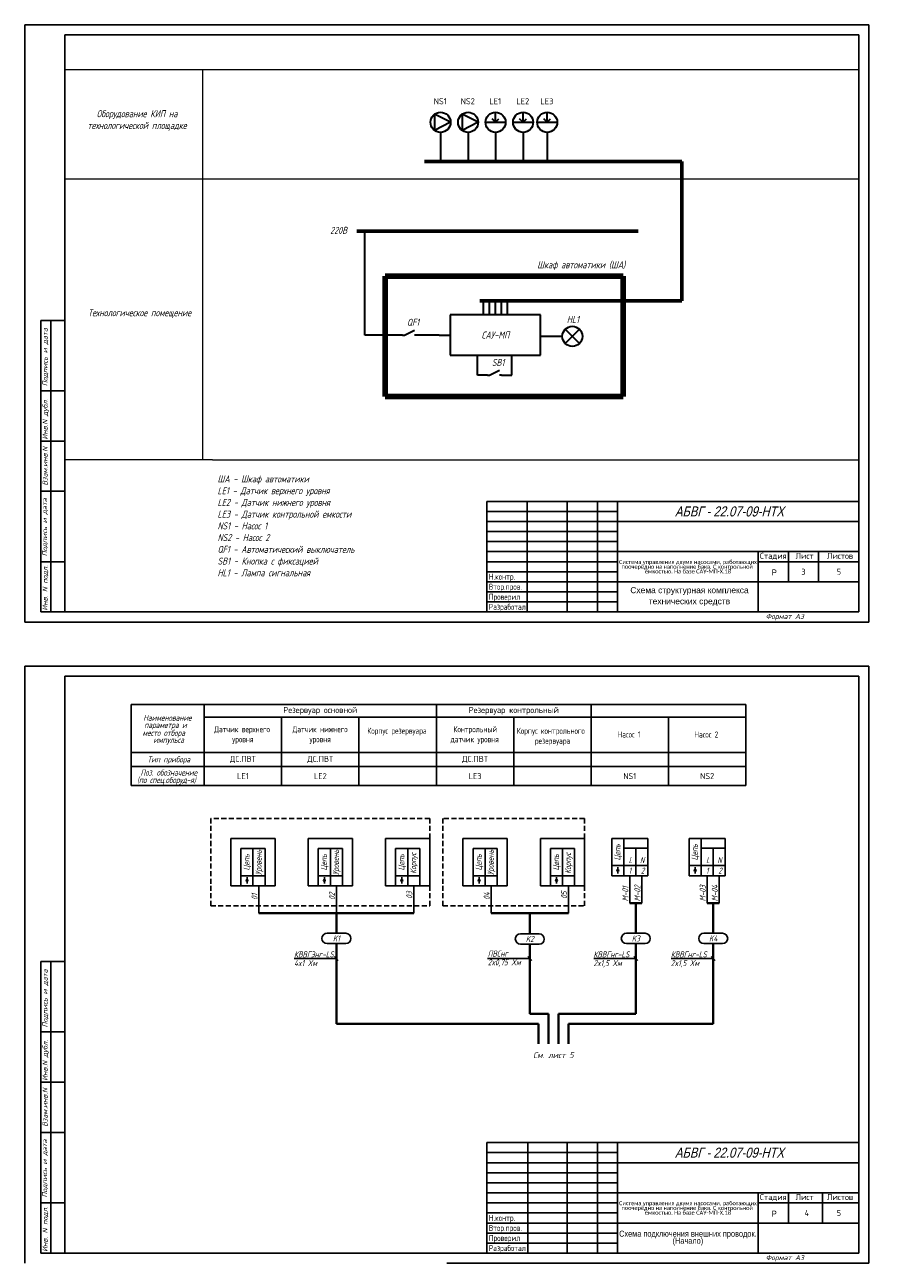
# Model space of a CAD drawing. Header units: millimetres. Extents: x 2538 to 2959, y 895 to 2827.
# Tile 2 of 4: x 2538 to 2959, y 1232 to 1848. Entities that reach past the tile are written whole.
import ezdxf
from ezdxf.enums import TextEntityAlignment as Align

# ---------------------------------------------------------------- set-up
doc = ezdxf.new("R2010")
doc.units = ezdxf.units.MM
doc.linetypes.add('DASHED2', pattern=[0.375, 0.25, -0.125])
for name, color, linetype in [('_FORMAT OSNOVNAJA', 1, 'Continuous'), ('_TABLITSA OSNOVNAJA', 3, 'Continuous'), ('_TABLITSA TONKAJA', 2, 'Continuous'), ('Размеры', 3, 'Continuous'), ('Текст', 7, 'Continuous'), ('Форматка', 4, 'Continuous')]:
    doc.layers.add(name, color=color, linetype=linetype)
doc.layers.add('Слой1', color=10, linetype='Continuous', lineweight=200, plot=False)
doc.styles.add('35', font='romans.shx', dxfattribs={"width": 0.7, "oblique": 15, "height": 3.5})
doc.styles.add('Arial', font='arial.ttf')
doc.styles.add('Romans8', font='romans8.shx', dxfattribs={"width": 0.8, "height": 3})
doc.styles.add('style3', font='simplex.shx', dxfattribs={"height": 3})
doc.styles.add('style4', font='romans.shx', dxfattribs={"width": 0.7, "height": 3})
doc.styles.add('ДЛЯ текста', font='GOST_AU.ttf', dxfattribs={"oblique": 15, "height": 3.5})

msp = doc.modelspace()

# ---------------------------------------------------------------- linework, layer by layer
at = {"lineweight": 15}
for p, q in [((2952.65, 1825.32), (2557.65, 1825.32)), ((2626.1, 1825.32), (2626.1, 1770.9)), ((2952.65, 1770.9), (2557.65, 1770.9)), ((2626.1, 1770.9), (2626.1, 1631.35)), ((2631.06, 1631.35), (2557.65, 1631.35)), ((2631.06, 1631.35), (2952.65, 1631.35))]:
    msp.add_line(p, q, dxfattribs=at)
at = {"color": 7, "lineweight": 30, "ltscale": 10}
for p, q in [((2749.57, 1799.25), (2741.63, 1803.3)), ((2741.63, 1803.3), (2741.63, 1795.21)), ((2749.57, 1799.25), (2741.63, 1795.21)), ((2763.26, 1799.25), (2755.32, 1803.3)), ((2755.32, 1803.3), (2755.32, 1795.21)), ((2763.26, 1799.25), (2755.32, 1795.21))]:
    msp.add_line(p, q, dxfattribs=at)
at = {"lineweight": 30}
for p, q in [((2766.93, 1799.25), (2776.93, 1799.25)), ((2771.93, 1799.25), (2770.21, 1800.95)), ((2771.93, 1799.25), (2771.93, 1804.25)), ((2771.93, 1799.25), (2773.64, 1800.95)), ((2780.64, 1799.25), (2790.64, 1799.25)), ((2785.64, 1799.25), (2783.93, 1800.95)), ((2785.64, 1799.25), (2785.64, 1804.25)), ((2785.64, 1799.25), (2787.35, 1800.95)), ((2792.64, 1799.25), (2802.64, 1799.25)), ((2797.64, 1799.25), (2795.93, 1800.95)), ((2797.64, 1799.25), (2797.64, 1804.25)), ((2797.64, 1799.25), (2799.35, 1800.95)), ((2744.57, 1794.25), (2744.57, 1779.78)), ((2758.26, 1794.25), (2758.26, 1779.78)), ((2771.93, 1794.25), (2771.93, 1779.78)), ((2785.64, 1794.25), (2785.64, 1779.78)), ((2797.64, 1794.25), (2797.64, 1779.78)), ((2706.93, 1693.46), (2706.93, 1745.1)), ((2765.93, 1703.46), (2765.93, 1710.46)), ((2768.93, 1703.46), (2768.93, 1710.46)), ((2771.93, 1703.46), (2771.93, 1710.46)), ((2774.93, 1703.46), (2774.93, 1710.46)), ((2777.93, 1703.46), (2777.93, 1710.46)), ((2749.36, 1703.46), (2749.36, 1683.46)), ((2794.36, 1703.46), (2749.36, 1703.46)), ((2794.36, 1683.46), (2794.36, 1703.46)), ((2813.68, 1689.28), (2806.61, 1696.35)), ((2806.61, 1689.28), (2813.68, 1696.35)), ((2711.93, 1693.46), (2706.93, 1693.46)), ((2716.93, 1693.46), (2711.93, 1693.46)), ((2725.64, 1693.46), (2716.93, 1693.46)), ((2743.8, 1693.46), (2732.64, 1693.46)), ((2743.8, 1693.46), (2749.36, 1693.46)), ((2805.15, 1692.81), (2794.36, 1692.81)), ((2749.36, 1683.46), (2794.36, 1683.46)), ((2762.96, 1673.46), (2762.96, 1683.46)), ((2779.96, 1673.46), (2779.96, 1683.46)), ((2767.96, 1673.46), (2762.96, 1673.46)), ((2774.96, 1673.46), (2779.96, 1673.46))]:
    msp.add_line(p, q, dxfattribs=at)
at = {"lineweight": 60}
for p, q in [((2736.52, 1779.78), (2808.47, 1779.78)), ((2864.59, 1779.78), (2805.54, 1779.78)), ((2864.59, 1710.46), (2864.59, 1779.78)), ((2702.82, 1745.1), (2842.85, 1745.1)), ((2764.13, 1710.46), (2780.12, 1710.46)), ((2780.12, 1710.46), (2864.59, 1710.46))]:
    msp.add_line(p, q, dxfattribs=at)
at = {"lineweight": 100}
for p, q in [((2716.93, 1662.85), (2716.93, 1722.78)), ((2835.38, 1722.78), (2716.93, 1722.78)), ((2835.38, 1722.78), (2835.38, 1662.85)), ((2835.38, 1662.85), (2716.93, 1662.85))]:
    msp.add_line(p, q, dxfattribs=at)
at = {"color": 0, "lineweight": 30}
for p, q in [((2726.64, 1693.46), (2731.64, 1695.96)), ((2725.64, 1693.46), (2726.64, 1693.46)), ((2732.64, 1693.46), (2731.64, 1693.46)), ((2768.96, 1673.46), (2773.96, 1675.96)), ((2767.96, 1673.46), (2768.96, 1673.46)), ((2774.96, 1673.46), (2773.96, 1673.46))]:
    msp.add_line(p, q, dxfattribs=at)
at = {"color": 7}
for p, q in [((2590.68, 1509.75), (2590.68, 1469.37)), ((2626.96, 1502.32), (2626.96, 1469.37)), ((2742.48, 1502.32), (2742.48, 1469.37)), ((2829.74, 1443.1), (2829.74, 1424.6)), ((2829.74, 1443.1), (2847.74, 1443.1)), ((2835.74, 1443.1), (2835.74, 1424.6)), ((2868.25, 1443.1), (2868.25, 1424.6)), ((2868.25, 1443.1), (2886.25, 1443.1)), ((2874.25, 1443.1), (2874.25, 1424.6)), ((2645.21, 1438.1), (2645.21, 1419.6)), ((2645.21, 1438.1), (2657.21, 1438.1)), ((2651.21, 1438.1), (2651.21, 1419.6)), ((2657.21, 1438.1), (2657.21, 1419.6)), ((2683.72, 1438.1), (2683.72, 1419.6)), ((2683.72, 1438.1), (2695.72, 1438.1)), ((2689.72, 1438.1), (2689.72, 1419.6)), ((2695.72, 1438.1), (2695.72, 1419.6)), ((2722.22, 1438.1), (2722.22, 1419.6)), ((2722.22, 1438.1), (2734.22, 1438.1)), ((2728.22, 1438.1), (2728.22, 1419.6)), ((2734.22, 1438.1), (2734.22, 1419.6)), ((2760.73, 1438.1), (2760.73, 1419.6)), ((2760.73, 1438.1), (2772.73, 1438.1)), ((2766.73, 1438.1), (2766.73, 1419.6)), ((2772.73, 1438.1), (2772.73, 1419.6)), ((2799.23, 1438.1), (2799.23, 1419.6)), ((2799.23, 1438.1), (2811.23, 1438.1)), ((2805.23, 1438.1), (2805.23, 1419.6)), ((2811.23, 1438.1), (2811.23, 1419.6)), ((2835.74, 1438.25), (2847.74, 1438.25)), ((2841.74, 1438.25), (2841.74, 1424.6)), ((2847.74, 1438.25), (2847.74, 1424.6)), ((2874.25, 1438.25), (2886.25, 1438.25)), ((2880.25, 1438.25), (2880.25, 1424.6)), ((2886.25, 1438.25), (2886.25, 1424.6)), ((2829.74, 1429.6), (2847.74, 1429.6)), ((2835.74, 1424.6), (2835.74, 1429.6)), ((2868.25, 1429.6), (2886.25, 1429.6)), ((2874.25, 1424.6), (2874.25, 1429.6)), ((2645.21, 1424.6), (2657.21, 1424.6)), ((2648.26, 1422.7), (2648.26, 1423.82)), ((2651.21, 1419.6), (2651.21, 1424.6)), ((2683.72, 1424.6), (2695.72, 1424.6)), ((2686.76, 1422.7), (2686.76, 1423.82)), ((2689.72, 1419.6), (2689.72, 1424.6)), ((2722.22, 1424.6), (2734.22, 1424.6)), ((2725.27, 1422.7), (2725.27, 1423.82)), ((2728.22, 1419.6), (2728.22, 1424.6)), ((2760.73, 1424.6), (2772.73, 1424.6)), ((2763.77, 1422.7), (2763.77, 1423.82)), ((2766.73, 1419.6), (2766.73, 1424.6)), ((2799.23, 1424.6), (2811.23, 1424.6)), ((2802.28, 1422.7), (2802.28, 1423.82)), ((2805.23, 1419.6), (2805.23, 1424.6)), ((2829.74, 1424.6), (2847.74, 1424.6)), ((2832.79, 1427.7), (2832.79, 1428.82)), ((2832.79, 1425.67), (2832.79, 1426.79)), ((2838.74, 1424.6), (2838.74, 1410.97)), ((2844.75, 1424.6), (2844.75, 1410.97)), ((2868.25, 1424.6), (2886.25, 1424.6)), ((2871.29, 1427.7), (2871.29, 1428.82)), ((2871.29, 1425.67), (2871.29, 1426.79)), ((2877.25, 1424.6), (2877.25, 1410.97)), ((2883.25, 1424.6), (2883.25, 1410.97)), ((2645.21, 1419.6), (2657.21, 1419.6)), ((2648.26, 1420.67), (2648.26, 1421.79)), ((2654.21, 1419.6), (2654.21, 1405.97)), ((2683.72, 1419.6), (2695.72, 1419.6)), ((2686.76, 1420.67), (2686.76, 1421.79)), ((2692.72, 1419.6), (2692.72, 1405.97)), ((2722.22, 1419.6), (2734.22, 1419.6)), ((2725.27, 1420.67), (2725.27, 1421.79)), ((2731.22, 1419.6), (2731.22, 1405.97)), ((2760.73, 1419.6), (2772.73, 1419.6)), ((2763.77, 1420.67), (2763.77, 1421.79)), ((2799.23, 1419.6), (2811.23, 1419.6)), ((2802.28, 1420.67), (2802.28, 1421.79)), ((2688.08, 1390.79), (2697.36, 1390.79)), ((2784.31, 1390.52), (2793.6, 1390.52)), ((2837.08, 1390.79), (2846.36, 1390.79)), ((2875.58, 1390.79), (2884.87, 1390.79))]:
    msp.add_line(p, q, dxfattribs=at)
for p, q in [((2590.68, 1509.75), (2896.5, 1509.75)), ((2626.96, 1502.78), (2626.96, 1509.75)), ((2742.48, 1502.78), (2742.48, 1509.75)), ((2819.49, 1503.43), (2819.49, 1509.75)), ((2896.5, 1509.75), (2896.5, 1503.43)), ((2626.96, 1485.85), (2590.68, 1485.85)), ((2626.96, 1485.85), (2626.96, 1469.37)), ((2665.46, 1485.85), (2665.46, 1469.37)), ((2703.97, 1485.85), (2703.97, 1469.37)), ((2742.48, 1485.85), (2742.48, 1469.37)), ((2742.48, 1485.85), (2742.48, 1469.37)), ((2780.98, 1485.85), (2780.98, 1469.37)), ((2819.49, 1485.85), (2819.49, 1469.37)), ((2857.99, 1485.85), (2857.99, 1469.37)), ((2896.5, 1485.85), (2896.5, 1469.37)), ((2626.96, 1478.88), (2590.68, 1478.88)), ((2626.96, 1478.88), (2742.48, 1478.88)), ((2742.48, 1478.88), (2896.5, 1478.88)), ((2590.68, 1469.37), (2626.96, 1469.37)), ((2626.96, 1469.37), (2665.46, 1469.37)), ((2665.46, 1469.37), (2703.97, 1469.37)), ((2703.97, 1469.37), (2742.48, 1469.37)), ((2742.48, 1469.37), (2780.98, 1469.37)), ((2819.49, 1469.37), (2780.98, 1469.37)), ((2819.49, 1469.37), (2857.99, 1469.37)), ((2857.99, 1469.37), (2896.5, 1469.37)), ((2662.21, 1443.1), (2640.21, 1443.1)), ((2640.21, 1443.1), (2640.21, 1419.6)), ((2662.21, 1438.1), (2662.21, 1443.1)), ((2700.72, 1443.1), (2678.72, 1443.1)), ((2678.72, 1443.1), (2678.72, 1419.6)), ((2700.72, 1438.1), (2700.72, 1443.1)), ((2739.22, 1443.1), (2717.22, 1443.1)), ((2717.22, 1443.1), (2717.22, 1419.6)), ((2739.22, 1438.1), (2739.22, 1443.1)), ((2777.73, 1443.1), (2755.73, 1443.1)), ((2755.73, 1443.1), (2755.73, 1419.6)), ((2777.73, 1438.1), (2777.73, 1443.1)), ((2816.23, 1443.1), (2794.23, 1443.1)), ((2794.23, 1443.1), (2794.23, 1419.6)), ((2816.23, 1438.1), (2816.23, 1443.1)), ((2662.21, 1419.6), (2662.21, 1438.1)), ((2700.72, 1419.6), (2700.72, 1438.1)), ((2739.22, 1419.6), (2739.22, 1438.1)), ((2777.73, 1419.6), (2777.73, 1438.1)), ((2816.23, 1419.6), (2816.23, 1438.1)), ((2640.21, 1419.6), (2645.21, 1419.6)), ((2657.21, 1419.6), (2662.21, 1419.6)), ((2678.72, 1419.6), (2683.72, 1419.6)), ((2695.72, 1419.6), (2700.72, 1419.6)), ((2717.22, 1419.6), (2722.22, 1419.6)), ((2734.22, 1419.6), (2739.22, 1419.6)), ((2755.73, 1419.6), (2760.73, 1419.6)), ((2769.73, 1405.97), (2769.73, 1419.6)), ((2772.73, 1419.6), (2777.73, 1419.6)), ((2794.23, 1419.6), (2799.23, 1419.6)), ((2808.23, 1405.97), (2808.23, 1419.6)), ((2811.23, 1419.6), (2816.23, 1419.6)), ((2697.38, 1395.97), (2688.1, 1395.97)), ((2793.62, 1395.69), (2784.34, 1395.69)), ((2846.39, 1395.97), (2837.1, 1395.97)), ((2884.89, 1395.97), (2875.61, 1395.97)), ((2691.76, 1384.43), (2693.68, 1382.46)), ((2788, 1384.43), (2789.91, 1382.46)), ((2840.76, 1384.43), (2842.68, 1382.46)), ((2879.27, 1384.43), (2881.18, 1382.46))]:
    msp.add_line(p, q)
at = {"color": 3, "linetype": 'DASHED2', "ltscale": 10}
for p, q in [((2739.22, 1453.1), (2630.21, 1453.1)), ((2630.21, 1453.1), (2630.21, 1419.6)), ((2739.22, 1443.1), (2739.22, 1453.1)), ((2816.23, 1453.1), (2745.73, 1453.1)), ((2745.73, 1453.1), (2745.73, 1419.6)), ((2816.23, 1443.1), (2816.23, 1453.1)), ((2630.21, 1419.6), (2630.21, 1409.6)), ((2739.22, 1409.6), (2739.22, 1419.6)), ((2745.73, 1419.6), (2745.73, 1409.6)), ((2816.23, 1409.6), (2816.23, 1419.6)), ((2630.21, 1409.6), (2739.22, 1409.6)), ((2745.73, 1409.6), (2816.23, 1409.6))]:
    msp.add_line(p, q, dxfattribs=at)
at = {"color": 7, "lineweight": 40}
for p, q in [((2838.74, 1410.97), (2844.75, 1410.97)), ((2877.25, 1410.97), (2883.25, 1410.97)), ((2788.98, 1405.97), (2788.98, 1395.69))]:
    msp.add_line(p, q, dxfattribs=at)
at = {"lineweight": 40}
for p, q in [((2841.74, 1410.97), (2841.74, 1395.97)), ((2880.25, 1410.97), (2880.25, 1395.97)), ((2731.22, 1405.97), (2654.21, 1405.97)), ((2692.72, 1405.97), (2692.74, 1395.97)), ((2808.23, 1405.97), (2769.73, 1405.97)), ((2692.72, 1390.79), (2692.72, 1350.93)), ((2788.96, 1390.52), (2788.96, 1355.93)), ((2841.72, 1390.79), (2841.72, 1355.93)), ((2880.22, 1390.79), (2880.22, 1350.93)), ((2788.96, 1355.93), (2798.23, 1355.93)), ((2798.23, 1355.93), (2798.23, 1340.93)), ((2841.72, 1355.93), (2803.23, 1355.93)), ((2803.23, 1355.93), (2803.23, 1340.93)), ((2793.23, 1350.93), (2692.72, 1350.93)), ((2793.23, 1340.93), (2793.23, 1350.93)), ((2808.23, 1350.93), (2880.22, 1350.93)), ((2808.23, 1350.93), (2808.23, 1340.93))]:
    msp.add_line(p, q, dxfattribs=at)
at = {"color": 7, "linetype": 'Continuous'}
for p, q in [((2692.72, 1383.44), (2671.76, 1383.44)), ((2788.96, 1383.44), (2768, 1383.44)), ((2841.72, 1383.44), (2820.76, 1383.44)), ((2880.22, 1383.44), (2859.27, 1383.44))]:
    msp.add_line(p, q, dxfattribs=at)
for points in [[(2626.96, 1503.43), (2665.46, 1503.43), (2665.46, 1485.85), (2626.96, 1485.85)], [(2665.46, 1503.43), (2703.97, 1503.43), (2703.97, 1485.85), (2665.46, 1485.85)], [(2703.97, 1503.43), (2742.48, 1503.43), (2742.48, 1485.85), (2703.97, 1485.85)], [(2742.48, 1503.43), (2780.98, 1503.43), (2780.98, 1485.85), (2742.48, 1485.85)], [(2780.98, 1503.43), (2819.49, 1503.43), (2819.49, 1485.85), (2780.98, 1485.85)], [(2819.49, 1503.43), (2857.99, 1503.43), (2857.99, 1485.85), (2819.49, 1485.85)], [(2857.99, 1503.43), (2896.5, 1503.43), (2896.5, 1485.85), (2857.99, 1485.85)]]:
    msp.add_lwpolyline(points, close=True)
at = {"color": 7, "lineweight": 30, "ltscale": 10}
for centre in [(2744.57, 1799.25), (2758.26, 1799.25), (2771.93, 1799.25), (2785.64, 1799.25), (2797.64, 1799.25)]:
    msp.add_circle(centre, 5, dxfattribs=at)
at = {"lineweight": 30, "ltscale": 10}
msp.add_circle((2810.15, 1692.81), 5, dxfattribs=at)
at = {"color": 7}
for centre in [(2648.26, 1422.24), (2686.76, 1422.24), (2725.27, 1422.24), (2763.77, 1422.24), (2802.28, 1422.24), (2832.79, 1427.24), (2871.29, 1427.24)]:
    msp.add_circle(centre, 0.452, dxfattribs=at)
for centre, start, end in [((2688.1, 1393.38), 90, 269.45154), ((2697.36, 1393.38), 270, 89.45154), ((2784.34, 1393.11), 90, 269.45154), ((2793.6, 1393.11), 270, 89.45154), ((2837.1, 1393.38), 90, 269.45154), ((2846.36, 1393.38), 270, 89.45154), ((2875.61, 1393.38), 90, 269.45154), ((2884.87, 1393.38), 270, 89.45154)]:
    msp.add_arc(centre, 2.59, start, end, dxfattribs=at)
at = {"layer": '_FORMAT OSNOVNAJA', "color": 7}
for p, q in [((2767.65, 1610.75), (2767.65, 1555.75)), ((2952.65, 1610.75), (2767.65, 1610.75))]:
    msp.add_line(p, q, dxfattribs=at)
at = {"layer": '_TABLITSA OSNOVNAJA', "color": 7}
for p, q in [((2787.65, 1610.75), (2787.65, 1555.75)), ((2807.65, 1555.75), (2807.65, 1610.75)), ((2822.65, 1610.75), (2822.65, 1555.75)), ((2832.65, 1555.75), (2832.65, 1610.75)), ((2952.65, 1600.75), (2832.65, 1600.75)), ((2832.65, 1585.75), (2952.65, 1585.75)), ((2902.65, 1585.75), (2902.65, 1555.75)), ((2917.65, 1570.75), (2917.65, 1585.75)), ((2932.65, 1585.75), (2932.65, 1570.75)), ((2902.65, 1580.75), (2952.65, 1580.75)), ((2952.65, 1570.75), (2832.65, 1570.75))]:
    msp.add_line(p, q, dxfattribs=at)
at = {"layer": '_TABLITSA TONKAJA', "color": 7}
for p, q in [((2767.65, 1605.75), (2832.65, 1605.75)), ((2767.65, 1600.75), (2832.65, 1600.75)), ((2832.65, 1595.75), (2767.65, 1595.75)), ((2832.65, 1595.75), (2767.65, 1595.75)), ((2767.65, 1590.75), (2832.65, 1590.75)), ((2767.65, 1590.75), (2832.65, 1590.75)), ((2767.65, 1585.75), (2832.65, 1585.75)), ((2767.65, 1585.75), (2832.65, 1585.75)), ((2832.65, 1580.75), (2767.65, 1580.75)), ((2832.65, 1580.75), (2767.65, 1580.75)), ((2767.65, 1575.75), (2832.65, 1575.75)), ((2767.65, 1575.75), (2832.65, 1575.75)), ((2832.65, 1570.75), (2767.65, 1570.75)), ((2832.65, 1570.75), (2767.65, 1570.75)), ((2832.65, 1565.75), (2767.65, 1565.75)), ((2832.65, 1565.75), (2767.65, 1565.75)), ((2767.65, 1560.75), (2832.65, 1560.75)), ((2767.65, 1560.75), (2832.65, 1560.75))]:
    msp.add_line(p, q, dxfattribs=at)
at = {"layer": 'Размеры', "color": 7}
for p, q in [((2847.74, 1438.25), (2847.74, 1443.1)), ((2886.25, 1438.25), (2886.25, 1443.1))]:
    msp.add_line(p, q, dxfattribs=at)
at = {"layer": 'Слой1', "color": 7, "lineweight": -3}
for p, q in [((2537.65, 1847.75), (2537.65, 1550.75)), ((2537.65, 1847.75), (2537.65, 1550.75)), ((2957.65, 1847.75), (2957.65, 1550.75)), ((2957.65, 1847.75), (2957.65, 1550.75)), ((2957.65, 1847.75), (2957.65, 1550.75)), ((2957.65, 1847.75), (2957.65, 1550.75)), ((2957.65, 1847.75), (2957.65, 1550.75)), ((2537.65, 1528.87), (2537.65, 1231.87)), ((2537.65, 1528.87), (2537.65, 1231.87)), ((2957.65, 1528.87), (2957.65, 1231.87)), ((2957.65, 1528.87), (2957.65, 1231.87)), ((2957.65, 1528.87), (2957.65, 1231.87)), ((2957.65, 1528.87), (2957.65, 1231.87)), ((2957.65, 1528.87), (2957.65, 1231.87))]:
    msp.add_line(p, q, dxfattribs=at)
at = {"layer": 'Слой1', "color": 7, "linetype": 'ByBlock', "lineweight": -3, "ltscale": 0.4}
for p, q in [((2537.65, 1847.75), (2747.65, 1847.75)), ((2743.13, 1847.75), (2957.65, 1847.75)), ((2537.65, 1550.75), (2957.65, 1550.75)), ((2537.65, 1550.75), (2747.65, 1550.75)), ((2537.65, 1550.75), (2747.65, 1550.75)), ((2537.65, 1528.87), (2747.65, 1528.87)), ((2747.65, 1528.87), (2957.65, 1528.87)), ((2747.65, 1231.87), (2957.65, 1231.87)), ((2747.65, 1231.87), (2957.65, 1231.87)), ((2747.65, 1231.87), (2957.65, 1231.87))]:
    msp.add_line(p, q, dxfattribs=at)
at = {"layer": 'Форматка', "color": 7, "lineweight": -3}
for p, q in [((2557.65, 1555.75), (2557.65, 1842.75)), ((2557.65, 1842.75), (2952.65, 1842.75)), ((2952.65, 1842.75), (2952.65, 1555.75)), ((2557.65, 1700.75), (2545.65, 1700.75)), ((2545.65, 1555.75), (2545.65, 1700.75)), ((2550.65, 1555.75), (2550.65, 1700.75)), ((2557.65, 1665.75), (2545.65, 1665.75)), ((2557.65, 1640.75), (2545.65, 1640.75)), ((2557.65, 1615.75), (2545.65, 1615.75)), ((2557.65, 1580.75), (2545.65, 1580.75)), ((2952.65, 1555.75), (2545.65, 1555.75)), ((2557.65, 1236.87), (2557.65, 1523.87)), ((2557.65, 1523.87), (2952.65, 1523.87)), ((2952.65, 1523.87), (2952.65, 1236.87)), ((2557.65, 1381.87), (2545.65, 1381.87)), ((2545.65, 1236.87), (2545.65, 1381.87)), ((2550.65, 1236.87), (2550.65, 1381.87)), ((2557.65, 1346.87), (2545.65, 1346.87)), ((2557.65, 1321.87), (2545.65, 1321.87)), ((2557.65, 1296.87), (2545.65, 1296.87)), ((2952.65, 1291.87), (2767.65, 1291.87)), ((2767.65, 1291.87), (2767.65, 1236.87)), ((2788.04, 1291.87), (2788.04, 1236.87)), ((2807.65, 1291.87), (2807.65, 1236.87)), ((2822.65, 1291.87), (2822.65, 1236.87)), ((2832.65, 1291.87), (2832.65, 1236.87)), ((2832.65, 1286.87), (2767.65, 1286.87)), ((2832.65, 1281.87), (2767.65, 1281.87)), ((2832.65, 1281.87), (2952.65, 1281.87)), ((2832.65, 1276.87), (2767.65, 1276.87)), ((2832.65, 1271.87), (2767.65, 1271.87)), ((2832.65, 1266.87), (2767.65, 1266.87)), ((2832.65, 1266.87), (2952.65, 1266.87)), ((2902.65, 1266.87), (2902.65, 1236.87)), ((2917.65, 1266.87), (2917.65, 1251.87)), ((2934.65, 1266.87), (2934.65, 1251.87)), ((2557.65, 1261.87), (2545.65, 1261.87)), ((2832.65, 1261.87), (2767.65, 1261.87)), ((2832.65, 1256.87), (2767.65, 1256.87)), ((2952.65, 1261.87), (2902.65, 1261.87)), ((2832.65, 1251.87), (2767.65, 1251.87)), ((2832.65, 1251.87), (2952.65, 1251.87)), ((2832.65, 1246.87), (2767.65, 1246.87)), ((2832.65, 1241.87), (2767.65, 1241.87)), ((2952.65, 1236.87), (2545.65, 1236.87))]:
    msp.add_line(p, q, dxfattribs=at)

# ---------------------------------------------------------------- texts
at = {"lineweight": -3, "style": 'Arial', "oblique": 15, "width": 0.8}
for p in [(2915.41, 1605.74), (2915.41, 1286.86)]:
    msp.add_text('АБВГ - 22.07-09-НТХ', height=5, dxfattribs=at).set_placement(p, align=Align.MIDDLE_RIGHT)
at = {"color": 7, "style": 'Arial', "width": 0.8}
for p in [(2909.43, 1573.88), (2909.43, 1255)]:
    msp.add_text('Р', height=3, dxfattribs=at).set_placement(p)
at = {"color": 7, "oblique": 15}
for s, style, width, p in [('Наименование', 'style4', 0.7, (2596.61, 1501.6)), ('место отбора', 'style4', 0.7, (2596.25, 1494.11)), ('параметра и', 'style4', 0.7, (2597.11, 1498.01)), ('импульса', 'style4', 0.7, (2601.61, 1490.61)), ('Тип прибора', 'style4', 0.7, (2598.71, 1480.93)), ('(по спец.оборуд-я)', 'style4', 0.7, (2593.49, 1470.69)), ('Поз. обозначение', 'style4', 0.7, (2595.27, 1474.37)), ('L', 'style3', 0.669676, (2838.21, 1430.83)), ('N', 'style3', 0.669676, (2843.8, 1430.83)), ('L', 'style3', 0.669676, (2876.72, 1430.83)), ('N', 'style3', 0.669676, (2882.31, 1430.83)), ('1', 'style3', 0.669676, (2838.16, 1425.61)), ('2', 'style3', 0.669676, (2844.27, 1425.61)), ('1', 'style3', 0.669676, (2876.66, 1425.61)), ('2', 'style3', 0.669676, (2882.77, 1425.61))]:
    msp.add_text(s, height=3, dxfattribs=dict(at, style=style, width=width)).set_placement(p)
at = {"color": 7, "style": 'style4', "oblique": 15}
for s, width, p in [('Уровень', 0.7, (2655.49, 1424.92)), ('Уровень', 0.7, (2693.99, 1424.92)), ('Корпус', 0.7, (2732.45, 1425.51)), ('Уровень', 0.7, (2771.01, 1424.92)), ('Корпус', 0.7, (2809.46, 1425.51)), ('Цепь', 0.7, (2834.02, 1432.18)), ('Цепь', 0.7, (2872.52, 1432.18)), ('Цепь', 0.7, (2649.49, 1427.18)), ('Цепь', 0.7, (2687.99, 1427.18)), ('Цепь', 0.7, (2726.5, 1427.18)), ('Цепь', 0.7, (2765.01, 1427.18)), ('Цепь', 0.7, (2803.51, 1427.18)), ('M-01', 0.700428, (2838, 1411.84)), ('M-02', 0.700428, (2844.01, 1411.84)), ('M-03', 0.700428, (2876.51, 1411.84)), ('M-04', 0.700428, (2882.52, 1411.84)), ('01', 0.700428, (2653.48, 1412.59)), ('02', 0.700428, (2691.98, 1412.59)), ('03', 0.700428, (2730.49, 1413.07)), ('04', 0.700428, (2768.99, 1412.59)), ('05', 0.700428, (2807.5, 1413.07))]:
    msp.add_text(s, height=3, rotation=90, dxfattribs=dict(at, width=width)).set_placement(p)
for s, width, p in [('K1', 0.7, (2692.73, 1393.38)), ('K2', 0.7, (2788.97, 1393.1)), ('K3', 0.7, (2841.73, 1393.38)), ('K4', 0.7, (2880.24, 1393.38)), ('См. лист 5', 0.8, (2800.68, 1335.37))]:
    msp.add_text(s, height=3, dxfattribs=dict(at, width=width)).set_placement(p, align=Align.MIDDLE_CENTER)
at = {"color": 0, "style": 'style3', "oblique": 15, "width": 0.7}
for s, p in [('КВВГЭнг-LS', (2671.65, 1383.96)), ('ПВСнг', (2768.06, 1384.36)), ('КВВГнг-LS', (2820.65, 1383.96)), ('КВВГнг-LS', (2859.16, 1383.96)), ('4x1 Xм', (2671.65, 1379.64)), ('2x0,75 Xм', (2768.06, 1380.04)), ('2x1,5 Xм', (2820.65, 1379.64)), ('2x1,5 Xм', (2859.16, 1379.64))]:
    msp.add_text(s, height=3, dxfattribs=at).set_placement(p)
at = {"color": 7, "linetype": 'Continuous', "char_height": 3.5, "attachment_point": 5, "style": 'ДЛЯ текста'}
for s, insert, width in [('\\A1;Оборудование КИП на технологической площадке', (2593.53, 1800.13), 54.1238), ('\\A1;220В', (2693.82, 1745.53), 28.0293), ('\\A1;Технологическое помещение', (2594.77, 1704.08), 80.1554), ('\\A1;QF1', (2730.87, 1699.8), 7.5321), ('\\A1;SB1', (2773.2, 1679.8), 7.5321)]:
    msp.add_mtext(s, dxfattribs=dict(at, insert=insert, width=width))
at = {"color": 7, "linetype": 'Continuous', "lineweight": 30, "char_height": 3.5, "style": 'ДЛЯ текста'}
for s, insert, width, attachment_point in [('\\A1;Шкаф автоматики (ША)', (2814.57, 1727.93), 60.5308, 5), ('\\A1;HL1', (2810.43, 1701.21), 27.4144, 5), ('\\A1;САУ-МП', (2771.86, 1693.46), 45, 5), ('\\A1;ША - Шкаф автоматики\\PLE1 - Датчик верхнего уровня\\PLE2 - Датчик нижнего уровня\\PLE3 - Датчик контрольной емкости\\PNS1 - Насос 1 \\PNS2 - Насос 2\\PQF1 - Автоматический выключатель\\PSB1 - Кнопка с фиксацией\\PHL1 - Лампа сигнальная', (2633.58, 1598.55), 151.3185, 4)]:
    msp.add_mtext(s, dxfattribs=dict(at, insert=insert, width=width, attachment_point=attachment_point))
at = {"char_height": 2.2, "width": 70, "attachment_point": 5, "line_spacing_factor": 0.7, "style": 'Arial'}
for insert in [(2867.65, 1578.25), (2867.65, 1259.37)]:
    msp.add_mtext('{\\fCalibri|b0|i0|c204|p34;\\H0.91667x;Система управления двумя насосами, работающих поочерёдно на наполнение бака. С контрольной \\H1.8651x; \\H0.53616x;ёмкостью. На базе САУ-МП-Х.18\\H1.8993x; }', dxfattribs=dict(at, insert=insert))
at = {"char_height": 3, "attachment_point": 1, "style": 'style4'}
for s, heights, insert in [('\\pi5.0029;Датчик верхнего \\P\\pi13.903;уровня', [9.77], (2626.96, 1498.93)), ('\\pi5.4529;Датчик нижнего \\P\\pi13.903;уровня', [9.77], (2665.46, 1498.93)), ('\\pi4.1029;Корпус резервуара', [0], (2703.97, 1498.16)), ('\\pi8.5029;Контрольный \\P\\pi7.0529;датчик уровня', [9.77], (2742.48, 1498.93)), ('\\pi1.5029;Корпус контрольного \\P\\pi10.553;резервуара', [0], (2780.98, 1498.16)), ('\\pi13.153;Насос 1', [0], (2819.49, 1496.31)), ('\\pi12.853;Насос 2', [0], (2857.99, 1496.31))]:
    msp.add_mtext_dynamic_manual_height_columns(s, width=38.5057, gutter_width=15, heights=heights, dxfattribs=dict(at, insert=insert))
at = {"color": 7, "insert": (2867.65, 1244.37), "char_height": 3, "width": 70, "attachment_point": 5, "line_spacing_factor": 0.7, "style": 'Arial'}
msp.add_mtext('\\pt24;{\\W0.8;Схема подключения внешних проводок. (Начало)}', dxfattribs=at)
at = {"layer": 'Текст', "color": 7, "lineweight": 30, "ltscale": 6.666667, "char_height": 3, "width": 11.3228, "attachment_point": 5, "style": 'Romans8'}
for s, insert in [('NS1', (2744.41, 1809.71)), ('NS2', (2758.1, 1809.71)), ('LE1', (2771.77, 1809.71)), ('LE2', (2785.48, 1809.71)), ('LE3', (2797.48, 1809.71))]:
    msp.add_mtext(s, dxfattribs=dict(at, insert=insert))
at = {"layer": 'Текст', "color": 7, "ltscale": 6.666667, "char_height": 3, "style": 'Romans8'}
for s, insert, width, attachment_point in [('Стадия', (2910.15, 1585.15), 15, 2), ('\\pi3.55;Лист', (2917.65, 1585.15), 15, 1), ('\\pi4.1499;Листов', (2932.65, 1585.15), 20, 1), ('Стадия', (2910.15, 1266.27), 15, 2), ('\\pi3.55;Лист', (2917.65, 1266.27), 15, 1), ('\\pi4.1499;Листов', (2932.65, 1266.27), 20, 1)]:
    msp.add_mtext(s, dxfattribs=dict(at, insert=insert, width=width, attachment_point=attachment_point))
at = {"layer": 'Текст', "color": 7, "ltscale": 100, "char_height": 3, "attachment_point": 5, "style": 'Romans8'}
for s, insert, width in [('\\A1;3', (2925.15, 1575.75), 15), ('\\A1;5', (2942.78, 1575.75), 19.7446), ('\\A1;4', (2926.88, 1256.87), 19.7446), ('\\A1;5', (2942.78, 1256.87), 19.7446)]:
    msp.add_mtext(s, dxfattribs=dict(at, insert=insert, width=width))
at = {"layer": 'Текст', "color": 7, "char_height": 3, "width": 21.4279, "attachment_point": 1, "style": 'Romans8'}
for insert in [(2768.6, 1589.79), (2768.6, 1270.91)]:
    msp.add_mtext('{\\W0.7;\\P\\P\\PН.контр.   \\PВтор.пров.\\PПроверил\\PРазработал}', dxfattribs=dict(at, insert=insert))
at = {"layer": 'Текст', "color": 0, "char_height": 3, "attachment_point": 5, "line_spacing_factor": 0.9, "style": 'Romans8'}
for s, insert, width in [('\\A1;Резервуар основной', (2684.72, 1506.59), 115.5172), ('\\A1;Резервуар контрольный', (2780.98, 1506.59), 77.0115), ('\\A1;ДС.ПВТ', (2646.21, 1482.36), 38.5057), ('\\A1;ДС.ПВТ', (2684.72, 1482.36), 38.5057), ('\\A1;ДС.ПВТ', (2761.73, 1482.36), 38.5057), ('\\A1;LE1', (2646.21, 1474.12), 38.5057), ('\\A1;LE2', (2684.72, 1474.12), 38.5057), ('\\A1;LE3', (2761.73, 1474.12), 38.5057), ('\\A1;NS1', (2838.74, 1474.12), 38.5057), ('\\A1;NS2', (2877.25, 1474.12), 38.5057)]:
    msp.add_mtext(s, dxfattribs=dict(at, insert=insert, width=width))
at = {"layer": 'Форматка', "color": 7, "lineweight": -3, "style": '35', "oblique": 15, "width": 0.9}
for s, p in [('Подпись и дата', (2548.99, 1668)), ('Инв.N дубл.', (2548.99, 1641.46)), ('Взам.инв.N', (2548.99, 1618.58)), ('Подпись и дата', (2548.8, 1583.42)), ('Инв. N подл.', (2548.99, 1556.39)), ('Подпись и дата', (2548.99, 1349.12)), ('Инв.N дубл.', (2548.99, 1322.58)), ('Взам.инв.N', (2548.99, 1299.7)), ('Подпись и дата', (2548.8, 1264.54)), ('Инв. N подл.', (2548.99, 1237.51))]:
    msp.add_text(s, height=2.5, rotation=90, dxfattribs=at).set_placement(p)
at = {"layer": 'Форматка', "color": 7, "lineweight": -3, "style": 'Arial'}
for s, p in [('Схема структурная комплекса', (2868.43, 1566.59)), ('технических средств', (2868.43, 1561.09))]:
    msp.add_text(s, height=3, dxfattribs=at).set_placement(p, align=Align.MIDDLE_CENTER)
at = {"layer": 'Форматка', "color": 7, "lineweight": -3, "style": '35', "oblique": 15}
for p in [(2906.37, 1552.28), (2906.37, 1233.41)]:
    msp.add_text('Формат А3', height=2.5, dxfattribs=at).set_placement(p)

doc.saveas('drawing.dxf')
